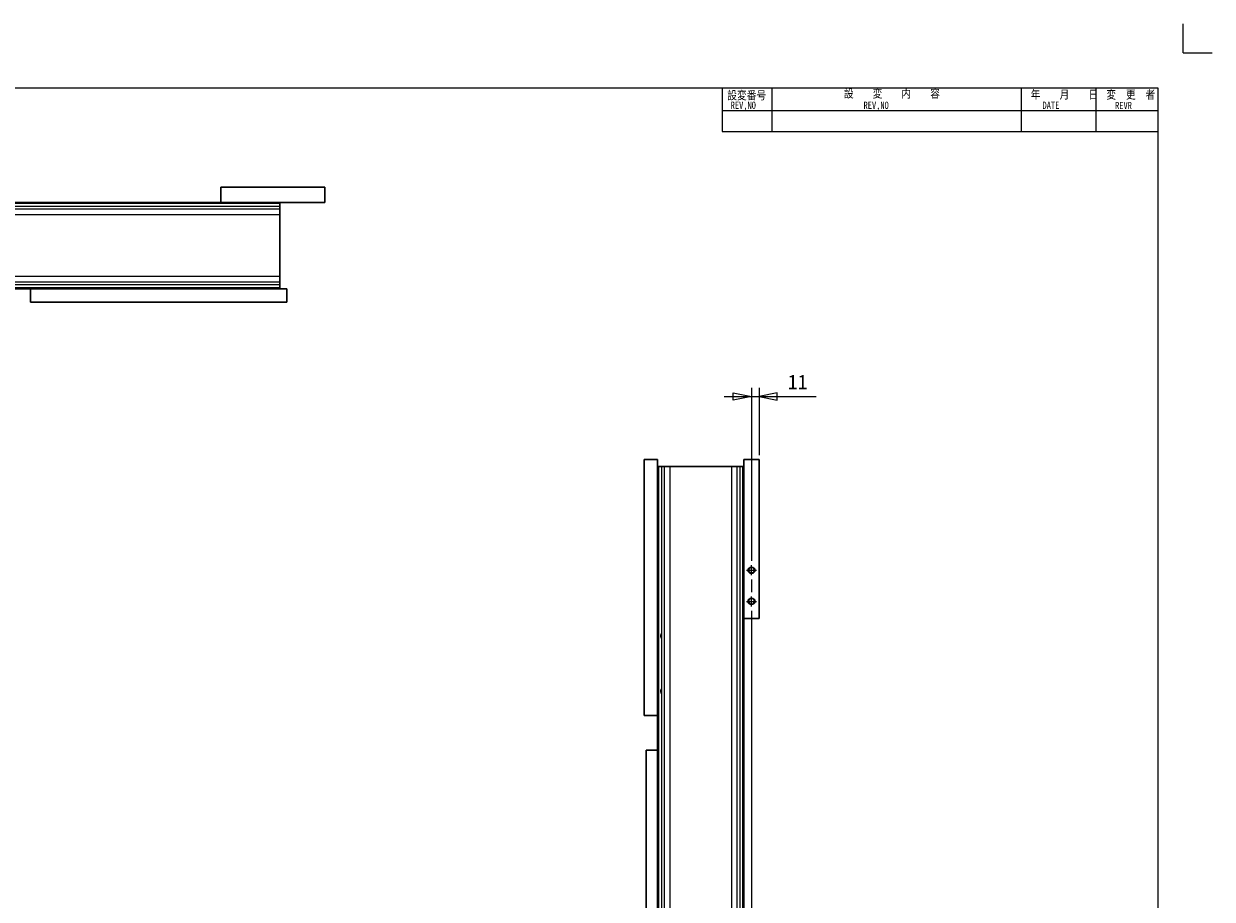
# Model space of a CAD drawing. Header units: millimetres. Extents: x -46 to 5058, y -79 to 3597.
# Tile 13 of 13: x 3341 to 5058, y 2331 to 3597. Entities that reach past the tile are written whole.
import ezdxf

# ---------------------------------------------------------------- set-up
doc = ezdxf.new("R2010")
doc.units = ezdxf.units.MM
doc.linetypes.add('CENTER2', pattern=[28.575, 19.05, -3.175, 3.175, -3.175])
doc.layers.get('0').update_dxf_attribs({"color": 157, "lineweight": 0})
doc.styles.add('Default', font='txt')
doc.styles.add('TSTYLE20', font='txt')

# ---------------------------------------------------------------- blocks, each defined once
blk = doc.blocks.new('FORMAT')
at = {"color": 176, "linetype": 'Continuous', "lineweight": 0, "true_color": 0x000080}
for p, q in [((5016.2, 3554.9), (5016.2, 3596.9)), ((5016.2, 3554.9), (5058.2, 3554.9)), ((4350, 3504), (4350, 3441)), ((4422, 3504), (4422, 3441)), ((4782, 3504), (4782, 3441)), ((4890, 3504), (4890, 3441)), ((4980, 3471), (4350, 3471)), ((4350, 3441), (4980, 3441))]:
    blk.add_line(p, q, dxfattribs=at)
at = {"color": 157, "linetype": 'Continuous', "lineweight": 0, "true_color": 0x44607b}
for p, q in [((4980, 3504), (150, 3504)), ((4980, 60), (4980, 3504))]:
    blk.add_line(p, q, dxfattribs=at)
at = {"color": 176, "linetype": 'Continuous', "lineweight": 0, "true_color": 0x000080, "style": 'TSTYLE20'}
for s, height, width, p in [('設 \u3000 変 \u3000 内\u3000\u3000容', 12, 0.83, (4526.1, 3490)), ('設変番号', 12, 0.84, (4357.4, 3487.4)), ('年\u3000\u3000月\u3000\u3000日', 12, 0.86, (4796, 3488.5)), ('変\u3000更\u3000者', 12, 0.84, (4905.3, 3488.4)), ('REV,NO', 10.5, 0.85, (4362.4, 3473.8)), ('REV,NO', 10.5, 0.85, (4554.4, 3473.8)), ('DATE', 10.5, 0.85, (4813, 3473.8)), ('REVR', 10.5, 0.85, (4917.9, 3473.5))]:
    blk.add_text(s, height=height, dxfattribs=dict(at, width=width)).set_placement(p)
blk = doc.blocks.new('.TD_DIMENSION_2', base_point=(4313.7, 1190.3))
at = {"color": 190, "linetype": 'Continuous', "true_color": 0x801eff}
for p, q in [((4353.1, 3058), (4392.5, 3058)), ((4392.5, 3070.6), (4392.5, 2820.3)), ((4392.5, 3058), (4403.5, 3058)), ((4403.5, 3070.6), (4403.5, 2973.1)), ((4403.5, 3058), (4485.8, 3058)), ((4392.5, 2793.2), (4392.5, 2775.3)), ((4392.5, 2748.2), (4392.5, 1985.3)), ((4392.5, 1958.2), (4392.5, 1940.3)), ((4392.5, 1913.2), (4392.5, 1235.3)), ((4392.5, 1208.2), (4392.5, 1190.3))]:
    blk.add_line(p, q, dxfattribs=at)
at = {"color": 23, "linetype": 'Continuous', "true_color": 0xc98a8a}
for points in [[(4366.2, 3063.1), (4392.5, 3058), (4366.2, 3052.9), (4366.2, 3063.1)], [(4429.7, 3063.1), (4403.5, 3058), (4429.7, 3052.9), (4429.7, 3063.1)]]:
    blk.add_lwpolyline(points, dxfattribs=at)
at = {"color": 23, "linetype": 'Continuous', "true_color": 0xc98a8a, "style": 'Default'}
blk.add_text('11', height=21, dxfattribs=at).set_placement((4444.9, 3068.5))
blk = doc.blocks.new('b', base_point=(4035.8, 1581.3))
at = {"color": 157, "linetype": 'Continuous', "lineweight": 30, "true_color": 0x44607b}
for p, q in [((4237.5, 2966.8), (4256.5, 2966.8)), ((4237.5, 2966.8), (4237.5, 2596.8)), ((4256.5, 2966.8), (4256.5, 2596.8)), ((4256.5, 2956.8), (4258.2, 2956.8)), ((4258.2, 2956.8), (4262.2, 2956.8)), ((4262.2, 2956.8), (4266.4, 2956.8)), ((4266.4, 2956.8), (4274.4, 2956.8)), ((4274.4, 2956.8), (4363.5, 2956.8)), ((4363.5, 2956.8), (4371.5, 2956.8)), ((4371.5, 2956.8), (4375.7, 2956.8)), ((4375.7, 2956.8), (4379.7, 2956.8)), ((4379.7, 2956.8), (4381.5, 2956.8)), ((4403.5, 2966.8), (4381.5, 2966.8)), ((4381.5, 2736.8), (4381.5, 2966.8)), ((4403.5, 2736.8), (4403.5, 2966.8)), ((4381.5, 2736.8), (4403.5, 2736.8)), ((4381.5, 2736.8), (4381.5, 2186.8)), ((4237.5, 2596.8), (4256.5, 2596.8)), ((4256.5, 2596.8), (4256.5, 2186.8)), ((4240.5, 2316.8), (4240.5, 2546.8)), ((4256.5, 2546.8), (4240.5, 2546.8)), ((4256.5, 2316.8), (4240.5, 2316.8)), ((4256.5, 2186.8), (4237.5, 2186.8)), ((4237.5, 2131.8), (4237.5, 2186.8)), ((4256.5, 2131.8), (4256.5, 2186.8)), ((4381.5, 2186.8), (4403.5, 2186.8)), ((4381.5, 2186.8), (4381.5, 2131.8)), ((4403.5, 2186.8), (4403.5, 2131.8)), ((4256.5, 2131.8), (4237.5, 2131.8)), ((4237.5, 2131.8), (4237.5, 1016.8)), ((4256.5, 1016.8), (4256.5, 2131.8)), ((4403.5, 2131.8), (4381.5, 2131.8)), ((4381.5, 1901.8), (4381.5, 2131.8)), ((4403.5, 1901.8), (4403.5, 2131.8)), ((4258.2, 2121.8), (4256.5, 2121.8)), ((4262.2, 2121.8), (4258.2, 2121.8)), ((4262.2, 2121.8), (4266.4, 2121.8)), ((4266.4, 2070.1), (4262.2, 2118.1)), ((4274.4, 2121.8), (4266.4, 2121.8)), ((4371.5, 2121.8), (4363.5, 2121.8)), ((4371.5, 2121.8), (4375.7, 2121.8)), ((4375.7, 2118.1), (4371.5, 2070.1)), ((4379.7, 2121.8), (4375.7, 2121.8)), ((4381.5, 2121.8), (4379.7, 2121.8)), ((4363.5, 2062.8), (4274.4, 2062.8)), ((4256.5, 2056.8), (4381.5, 2056.8)), ((4381.5, 1901.8), (4403.5, 1901.8)), ((4381.5, 1246.8), (4381.5, 1901.8)), ((4403.5, 1246.8), (4381.5, 1246.8)), ((4381.5, 1246.8), (4381.5, 1016.8)), ((4403.5, 1246.8), (4403.5, 1016.8)), ((4381.5, 1091.8), (4256.5, 1091.8)), ((4274.4, 1085.8), (4363.5, 1085.8)), ((4262.2, 1030.4), (4266.4, 1078.5)), ((4371.5, 1078.5), (4375.7, 1030.4)), ((4237.5, 1016.8), (4256.5, 1016.8)), ((4256.5, 1026.8), (4258.2, 1026.8)), ((4379.7, 1026.8), (4381.5, 1026.8)), ((4381.5, 1016.8), (4403.5, 1016.8)), ((4381.5, 961.8), (4381.5, 1016.8)), ((4403.5, 961.8), (4403.5, 1016.8)), ((4403.5, 961.8), (4381.5, 961.8))]:
    blk.add_line(p, q, dxfattribs=at)
at = {"color": 52, "linetype": 'Continuous', "lineweight": 0, "true_color": 0xdcdc00}
for p, q in [((4258.2, 2956.8), (4258.2, 2121.8)), ((4262.2, 2956.8), (4262.2, 2714.9)), ((4266.4, 2956.8), (4266.4, 2121.8)), ((4274.4, 2956.8), (4274.4, 2121.8)), ((4363.5, 2956.8), (4363.5, 2121.8)), ((4371.5, 2956.8), (4371.5, 2121.8)), ((4375.7, 2956.8), (4375.7, 2121.8)), ((4379.7, 2956.8), (4379.7, 2121.8)), ((4262.2, 2708.7), (4262.2, 2634.9)), ((4262.2, 2628.7), (4262.2, 2121.8)), ((4258.2, 1091.8), (4258.2, 2056.8)), ((4262.2, 1091.8), (4262.2, 2056.8)), ((4266.4, 1091.8), (4266.4, 2056.8)), ((4274.4, 1091.8), (4274.4, 2056.8)), ((4363.5, 1091.8), (4363.5, 2056.8)), ((4371.5, 1091.8), (4371.5, 2056.8)), ((4375.7, 1091.8), (4375.7, 2056.8)), ((4379.7, 1091.8), (4379.7, 2056.8))]:
    blk.add_line(p, q, dxfattribs=at)
at = {"color": 190, "linetype": 'CENTER2', "lineweight": 0, "true_color": 0x801eff}
for p, q in [((4385.2, 2806.8), (4399.7, 2806.8)), ((4392.5, 2799.5), (4392.5, 2814)), ((4392.5, 2754.5), (4392.5, 2769)), ((4385.2, 2761.8), (4399.7, 2761.8)), ((4392.5, 1964.5), (4392.5, 1979)), ((4385.2, 1971.8), (4399.7, 1971.8)), ((4385.2, 1926.8), (4399.7, 1926.8)), ((4392.5, 1919.5), (4392.5, 1934)), ((4385.2, 1221.8), (4399.7, 1221.8)), ((4392.5, 1214.5), (4392.5, 1229)), ((4385.2, 1176.8), (4399.7, 1176.8)), ((4392.5, 1169.5), (4392.5, 1184))]:
    blk.add_line(p, q, dxfattribs=at)
at = {"color": 52, "linetype": 'Continuous', "lineweight": 0, "true_color": 0xdcdc00}
for centre in [(4392.5, 2806.8), (4392.5, 2761.8), (4392.5, 1971.8), (4392.5, 1926.8), (4392.5, 1221.8), (4392.5, 1176.8)]:
    blk.add_circle(centre, 5, dxfattribs=at)
at = {"color": 157, "linetype": 'Continuous', "lineweight": 30, "true_color": 0x44607b}
for centre in [(4392.5, 2806.8), (4392.5, 2761.8), (4392.5, 1971.8), (4392.5, 1926.8), (4392.5, 1221.8), (4392.5, 1176.8)]:
    blk.add_circle(centre, 4.25, dxfattribs=at)
for centre, radius, start, end in [((4258.2, 2117.8), 4, 5, 90), ((4379.7, 2117.8), 4, 90, 175), ((4274.4, 2070.8), 8, 185, 270), ((4363.5, 2070.8), 8, 270, 355), ((4274.4, 1077.8), 8, 90, 175), ((4363.5, 1077.8), 8, 5, 90), ((4258.2, 1030.8), 4, 270, 355), ((4379.7, 1030.8), 4, 185, 270)]:
    blk.add_arc(centre, radius, start, end, dxfattribs=at)
at = {"color": 157, "linetype": 'Continuous', "lineweight": 30, "true_color": 0x44607b, "extrusion": (0, 0, -1)}
for centre in [(4262.3, 2711.8), (4262.3, 2631.8)]:
    blk.add_ellipse(centre, major_axis=(0, 3.38), ratio=0.087489, start_param=5.872114, end_param=9.83585, dxfattribs=at)
for centre in [(4264.1, 1981.8), (4264.1, 1681.8)]:
    blk.add_ellipse(centre, major_axis=(0, 7), ratio=0.087489, dxfattribs=at)
at = {"color": 157, "linetype": 'Continuous', "lineweight": 30, "true_color": 0x44607b}
for points, knots in [([(4261.4, 2711.8), (4261.4, 2711.9), (4261.4, 2712.2), (4261.5, 2712.9), (4261.8, 2713.6), (4262, 2714.3), (4262.1, 2714.7), (4262.2, 2714.8), (4262.2, 2714.9)], [0, 0, 0, 0, 0.431344, 0.912427, 1.993291, 3.007636, 3.573072, 3.999313, 3.999313, 3.999313, 3.999313]), ([(4262.2, 2708.7), (4262.2, 2708.7), (4262.1, 2708.9), (4262, 2709.3), (4261.8, 2709.9), (4261.5, 2710.7), (4261.4, 2711.3), (4261.4, 2711.6), (4261.4, 2711.8)], [0, 0, 0, 0, 0.426241, 0.991677, 2.006022, 3.086886, 3.567968, 3.999313, 3.999313, 3.999313, 3.999313]), ([(4261.4, 2631.8), (4261.4, 2631.9), (4261.4, 2632.2), (4261.5, 2632.9), (4261.8, 2633.6), (4262, 2634.3), (4262.1, 2634.7), (4262.2, 2634.8), (4262.2, 2634.9)], [0, 0, 0, 0, 0.431344, 0.912427, 1.993291, 3.007636, 3.573072, 3.999313, 3.999313, 3.999313, 3.999313]), ([(4262.2, 2628.7), (4262.2, 2628.7), (4262.1, 2628.9), (4262, 2629.3), (4261.8, 2629.9), (4261.5, 2630.7), (4261.4, 2631.3), (4261.4, 2631.6), (4261.4, 2631.8)], [0, 0, 0, 0, 0.426241, 0.991677, 2.006022, 3.086886, 3.567968, 3.999313, 3.999313, 3.999313, 3.999313])]:
    blk.add_open_spline(points, degree=3, knots=knots, dxfattribs=at)
at = {"color": 190, "linetype": 'Continuous', "lineweight": 0, "true_color": 0x801eff}
blk.add_blockref('.TD_DIMENSION_2', (4313.7, 1190.3), dxfattribs=at)
blk = doc.blocks.new('e', base_point=(2580.2, 2992.8))
at = {"color": 157, "linetype": 'Continuous', "lineweight": 30, "true_color": 0x44607b}
for p, q in [((3625.8, 3338.5), (3625.8, 3360.5)), ((3775.8, 3360.5), (3625.8, 3360.5)), ((3775.8, 3360.5), (3775.8, 3338.5)), ((3625.8, 3338.5), (2915.8, 3338.5)), ((3775.8, 3338.5), (3625.8, 3338.5)), ((3710.8, 3338.5), (3710.8, 3336.8)), ((3710.8, 3336.8), (3710.8, 3332.8)), ((3710.8, 3332.8), (3710.8, 3328.6)), ((3710.8, 3328.6), (3710.8, 3320.6)), ((3710.8, 3320.6), (3710.8, 3231.4)), ((3710.8, 3231.4), (3710.8, 3223.5)), ((3350.8, 3213.5), (3078.3, 3213.5)), ((3350.8, 3213.5), (3350.8, 3194.5)), ((3720.8, 3213.5), (3350.8, 3213.5)), ((3710.8, 3223.5), (3710.8, 3219.3)), ((3710.8, 3219.3), (3710.8, 3215.3)), ((3710.8, 3215.3), (3710.8, 3213.5)), ((3720.8, 3213.5), (3720.8, 3194.5)), ((3720.8, 3194.5), (3350.8, 3194.5))]:
    blk.add_line(p, q, dxfattribs=at)
at = {"color": 52, "linetype": 'Continuous', "lineweight": 0, "true_color": 0xdcdc00}
for p, q in [((3710.8, 3332.8), (2672.2, 3332.8)), ((3710.8, 3336.8), (2675.8, 3336.8)), ((3710.8, 3320.6), (2616.8, 3320.6)), ((3710.8, 3328.6), (2624.1, 3328.6)), ((3710.8, 3231.4), (2616.8, 3231.4)), ((3710.8, 3223.5), (2624.1, 3223.5)), ((3710.8, 3219.3), (2672.2, 3219.3)), ((3710.8, 3215.3), (2675.8, 3215.3))]:
    blk.add_line(p, q, dxfattribs=at)

msp = doc.modelspace()

# ---------------------------------------------------------------- block references
at = {"color": 190, "linetype": 'Continuous', "lineweight": 0, "true_color": 0x801eff}
msp.add_blockref('FORMAT', (0, 0), dxfattribs=at)
at = {"color": 176, "linetype": 'CENTER2', "lineweight": 0, "true_color": 0x000080}
for name, p in [('e', (2580.2, 2992.8)), ('b', (4035.8, 1581.3))]:
    msp.add_blockref(name, p, dxfattribs=at)

doc.saveas('drawing.dxf')
